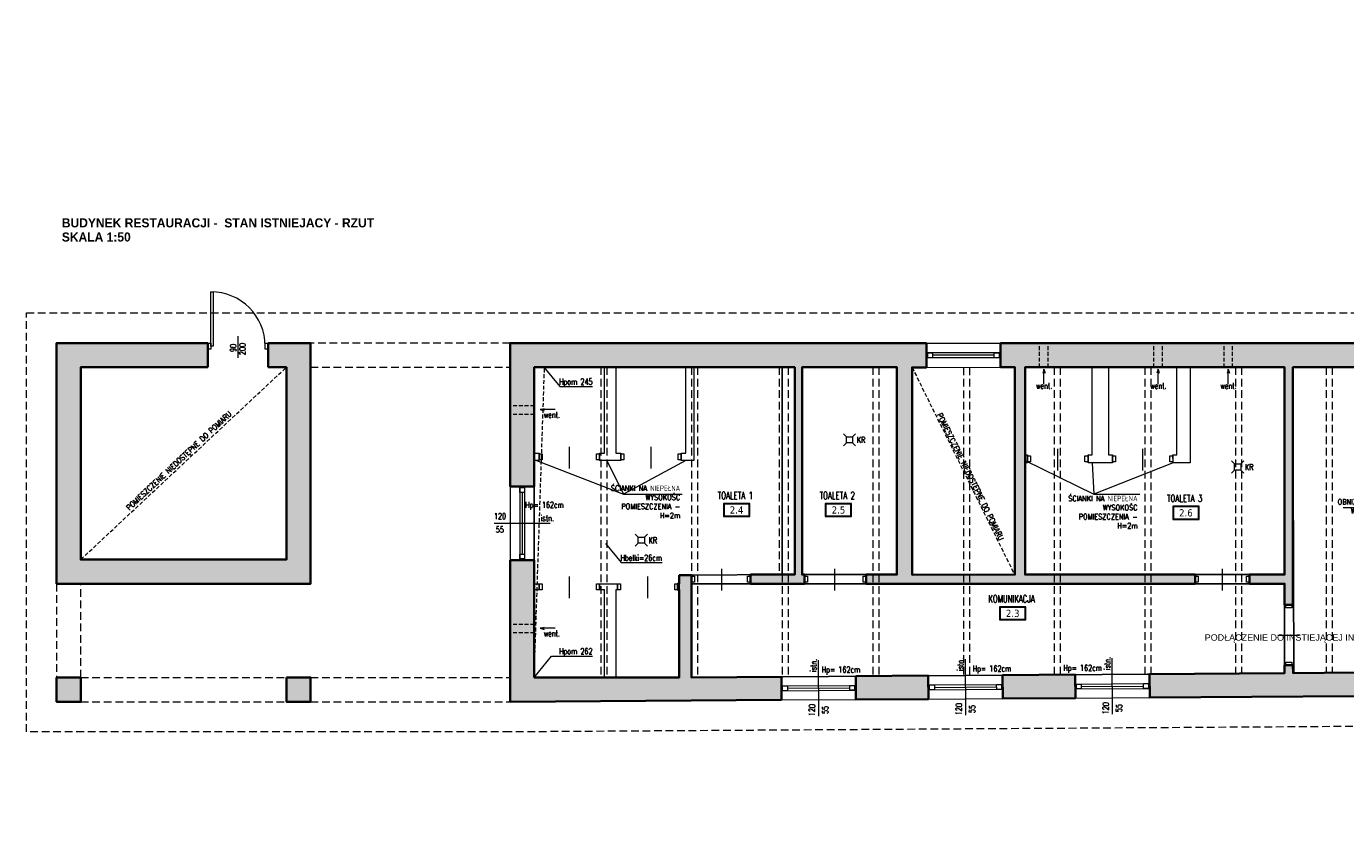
# Model space of a CAD drawing. Header units: millimetres. Extents: x 16698 to 93787, y -21104 to 39413.
# Tile 151 of 256: x 21152 to 23334, y 15656 to 16970. Entities that reach past the tile are written whole.
import ezdxf
from ezdxf.enums import TextEntityAlignment as Align

# ---------------------------------------------------------------- set-up
doc = ezdxf.new("R2010")
doc.units = ezdxf.units.MM
doc.linetypes.add('HIDDEN', pattern=[9.525, 6.35, -3.175])
for name, color, linetype, lineweight in [('!MODUS_ARMATURA', 6, 'Continuous', 9), ('!MODUS_HATCH_ŚCIANA', 254, 'Continuous', 9), ('__MODUS_ŚCIANY', 2, 'Continuous', 35), ('Cienka', 3, 'Continuous', 9), ('Drzwi', 1, 'Continuous', 15), ('Okna', 3, 'Continuous', 13), ('Opis', 8, 'Continuous', 13), ('Opis_pom', 9, 'Continuous', 18), ('Wentylacja', 5, 'Continuous', 13), ('Widok', 1, 'Continuous', 15), ('WODA CIEPŁA', 1, 'Continuous', 35)]:
    doc.layers.add(name, color=color, linetype=linetype, lineweight=lineweight)
doc.styles.add('ARCHETYP', font='romans.shx', dxfattribs={"height": 15})
doc.styles.add('ARIAL', font='tahoma.ttf')
doc.styles.get("Standard").update_dxf_attribs({"font": 'arial.ttf'})
doc.styles.add('STYLE10', font='arialbd.ttf')
doc.styles.add('TXT', font='simplex.shx', dxfattribs={"width": 0.8})

# ---------------------------------------------------------------- blocks, each defined once
blk = doc.blocks.new('A$C50044AAD')
for points in [[(-5, 0), (-10, 5)], [(5, 0), (10, 5)], [(-5, -10), (-10, -15)], [(5, -10), (10, -15)]]:
    blk.add_lwpolyline(points)
blk.add_lwpolyline([(-5, 0), (5, 0), (5, -10), (-5, -10)], close=True)

msp = doc.modelspace()

# ---------------------------------------------------------------- hatches: boundary and pattern name
at = {"layer": '!MODUS_HATCH_ŚCIANA', "ltscale": 2}
h = msp.add_hatch(color=8, dxfattribs=at)
h.dxf.hatch_style = 1
h.paths.add_polyline_path([(22641.18963, 16446.36372), (21952.18233, 16446.36372), (21952.18233, 16209.24619), (21992.18233, 16209.24619), (21992.18233, 16264.36372), (21992.18233, 16406.36372), (22127.18233, 16406.36372), (22256.18233, 16406.36372), (22423.18233, 16406.36372), (22423.18233, 16063.36372), (22350.18233, 16063.36372), (22350.18233, 16048.36372), (22439.18233, 16048.36372), (22439.18233, 16063.36372), (22435.18233, 16063.36372), (22435.18233, 16406.36372), (22592.18233, 16406.36372), (22592.18233, 16063.36372), (22541.18233, 16063.36372), (22541.18233, 16048.36372), (23085.18233, 16048.36372), (23085.18233, 16063.36372), (22804.18233, 16063.36372), (22804.18233, 16248.36372), (22804.18233, 16406.36372), (22915.18233, 16406.36372), (22942.18233, 16406.36372), (23055.18233, 16406.36372), (23077.18233, 16406.36372), (23233.18233, 16406.36372), (23233.18233, 16063.36372), (23175.18233, 16063.36372), (23175.18233, 16048.36372), (23233.18233, 16048.36372), (23233.18233, 16013.36372), (23247.18233, 16013.36372), (23247.18233, 16406.36372), (23477.18233, 16406.36372), (23477.18233, 16426.36372), (23517.18233, 16426.36372), (23517.18233, 16406.36372), (23537.18233, 16406.36372), (23537.18233, 16063.36372), (23577.18233, 16063.36372), (23577.18233, 16894.36372), (23615.18233, 16894.36372), (23615.18233, 16928.36372), (23577.18233, 16928.36372), (23577.18233, 16970.36372), (23537.18233, 16970.36372), (23537.18233, 16446.36372), (22763.26263, 16446.36372), (22763.26263, 16406.32011), (22787.18233, 16406.36372), (22787.18233, 16063.36372), (22617.18543, 16063.05378), (22617.18543, 16406.05378), (22641.26304, 16406.09768)])
h = msp.add_hatch(color=8, dxfattribs=at)
h.dxf.hatch_style = 1
h.paths.add_polyline_path([(21452.18233, 16446.36372), (21202.18233, 16446.36372), (21202.18233, 16048.36372), (21622.18233, 16048.36372), (21622.18233, 16446.36372), (21552.18233, 16446.36372), (21552.18233, 16406.36372), (21582.18233, 16406.36372), (21582.18233, 16088.36372), (21242.18233, 16088.36372), (21242.18233, 16406.36372), (21452.18233, 16406.36372)])
h = msp.add_hatch(color=8, dxfattribs=at)
h.dxf.hatch_style = 1
h.paths.add_polyline_path([(22400.96165, 15894.44071), (22252.18233, 15893.36372), (22252.18233, 16062.36372), (22232.18233, 16062.36372), (22232.18233, 16048.36372), (22229.68233, 16048.36372), (22229.68233, 16038.36372), (22232.18233, 16038.36372), (22232.18233, 15893.36372), (22127.18233, 15893.36372), (21992.18233, 15893.36372), (21992.18233, 16038.2357), (21992.18233, 16087.24619), (21952.18233, 16087.24619), (21952.18233, 15853.12865), (22401.20478, 15855.9661)])
h = msp.add_hatch(color=8, dxfattribs=at)
h.dxf.hatch_style = 1
h.paths.add_polyline_path([(23577.18233, 15913.36372), (23452.14361, 15913.36372), (23452.14361, 15902.66545), (23247.27497, 15900.56708), (23247.18233, 15913.36372), (23233.18233, 15913.36372), (23233.18233, 15900.36372), (23009.96165, 15898.84919), (23010.24422, 15859.81472), (23517.18233, 15863.14452), (23517.18233, 15656.36372), (23577.18233, 15656.36372)])
h = msp.add_hatch(color=8, dxfattribs=at)
h.dxf.hatch_style = 1
h.paths.add_polyline_path([(21242.18233, 15893.36372), (21202.18233, 15893.36372), (21202.18233, 15853.12865), (21242.18233, 15853.12865)])
h = msp.add_hatch(color=8, dxfattribs=at)
h.dxf.hatch_style = 1
h.paths.add_polyline_path([(21622.18233, 15893.36372), (21582.18233, 15893.36372), (21582.18233, 15853.12865), (21622.18233, 15853.12865)])
h = msp.add_hatch(color=8, dxfattribs=at)
h.dxf.hatch_style = 1
h.paths.add_polyline_path([(22643.96165, 15896.19976), (22523.96165, 15895.3311), (22524.20549, 15856.74336), (22644.20619, 15857.50166)])
h = msp.add_hatch(color=8, dxfattribs=at)
h.dxf.hatch_style = 1
h.paths.add_polyline_path([(22886.96165, 15897.95881), (22766.97438, 15897.09024), (22767.21802, 15858.27899), (22887.2076, 15859.03723)])

# ---------------------------------------------------------------- linework, layer by layer
at = {"layer": '__MODUS_ŚCIANY', "color": 8}
for points in [[(21552.18233, 16446.36372), (21622.18233, 16446.36372), (21622.18233, 16048.36372), (21202.18233, 16048.36372), (21202.18233, 16446.36372), (21452.18233, 16446.36372)], [(21452.18233, 16446.36372), (21452.18233, 16406.36372)], [(21552.18233, 16446.36372), (21552.18233, 16406.36372)], [(21952.18233, 16209.24619), (21952.18233, 16446.36372), (22641.18963, 16446.36372)], [(22641.26304, 16406.09768), (22641.18963, 16446.36372)], [(22763.18963, 16446.36372), (23537.18233, 16446.36372)], [(22763.26263, 16406.32011), (22763.26263, 16446.36372)], [(21552.18233, 16406.36372), (21582.18233, 16406.36372), (21582.18233, 16088.36372), (21242.18233, 16088.36372), (21242.18233, 16406.36372), (21452.18233, 16406.36372)], [(22127.18233, 16406.36372), (21992.18233, 16406.36372), (21992.18233, 16264.36372)], [(22256.18233, 16406.36372), (22127.18233, 16406.36372)], [(22350.18233, 16048.36372), (22350.18233, 16063.36372), (22423.18233, 16063.36372), (22423.18233, 16406.36372), (22256.18233, 16406.36372)], [(22541.18233, 16048.36372), (22541.18233, 16063.36372), (22592.18233, 16063.36372), (22592.18233, 16406.36372), (22435.18233, 16406.36372), (22435.18233, 16063.36372), (22439.18233, 16063.36372), (22439.18233, 16048.36372), (22350.18233, 16048.36372)], [(22763.26263, 16406.32011), (22787.18233, 16406.36372), (22787.18233, 16063.36372), (22617.18543, 16063.05378), (22617.18543, 16406.05378), (22641.26304, 16406.09768)], [(22942.18233, 16406.36372), (22804.18233, 16406.36372), (22804.18233, 16248.36372)], [(23077.18233, 16406.36372), (22942.18233, 16406.36372)], [(23537.18233, 16406.36372), (23247.18233, 16406.36372), (23247.18233, 16013.36372), (23233.18233, 16013.36372), (23233.18233, 16048.36372), (23175.18233, 16048.36372), (23175.18233, 16063.36372), (23233.18233, 16063.36372), (23233.18233, 16406.36372), (23077.18233, 16406.36372)], [(21992.18233, 16264.36372), (21992.18233, 16209.24619)], [(22804.18233, 16248.36372), (22804.18233, 16063.36372), (23085.18233, 16063.36372), (23085.18233, 16048.36372), (22541.18233, 16048.36372)], [(21992.18233, 16209.24619), (21952.18233, 16209.24619)], [(21992.18233, 16209.24619), (21952.18233, 16209.24619)], [(22401.20478, 15855.9661), (21952.18233, 15853.12865), (21952.18233, 16087.24619)], [(21992.18233, 16087.24619), (21952.18233, 16087.24619)], [(21992.18233, 16087.24619), (21992.18233, 16038.36372)], [(22127.18233, 15893.36372), (22232.18233, 15893.36372), (22232.18233, 16038.36372), (22229.68233, 16038.36372), (22229.68233, 16048.36372), (22232.18233, 16048.36372), (22232.18233, 16062.36372), (22252.18233, 16062.36372), (22252.18233, 15893.36372), (22402.18233, 15894.44955)], [(21992.18233, 16038.2357), (21992.18233, 15893.36372)], [(23577.18233, 15671.36372), (23577.18233, 15913.36372), (23452.14361, 15913.36372), (23452.14361, 15902.66545), (23247.27497, 15900.56708), (23247.18233, 15913.36372), (23233.18233, 15913.36372), (23233.18233, 15900.36372), (23009.96165, 15898.84919), (23010.24422, 15859.81472)], [(21992.18233, 15893.36372), (22127.18233, 15893.36372)], [(22400.96165, 15894.44071), (22401.20478, 15855.9661)], [(22523.96165, 15895.3311), (22643.96165, 15896.19976)], [(22523.96165, 15895.3311), (22524.20549, 15856.74336)], [(22643.96165, 15896.19976), (22644.20619, 15857.50166)], [(22766.96165, 15897.09015), (22886.96165, 15897.95881)], [(22766.97438, 15897.09024), (22767.21802, 15858.27899)], [(22886.96165, 15897.95881), (22887.2076, 15859.03723)], [(22644.20619, 15857.50166), (22524.20549, 15856.74336)], [(22887.2076, 15859.03723), (22767.21802, 15858.27899)], [(23010.24422, 15859.81472), (23517.18233, 15863.14452), (23517.18233, 15656.36372), (23577.18233, 15656.36372)]]:
    msp.add_lwpolyline(points, dxfattribs=at)
for points in [[(21202.18233, 15893.36372), (21242.18233, 15893.36372), (21242.18233, 15853.12865), (21202.18233, 15853.12865)], [(21582.18233, 15893.36372), (21622.18233, 15893.36372), (21622.18233, 15853.12865), (21582.18233, 15853.12865)]]:
    msp.add_lwpolyline(points, close=True, dxfattribs=at)
at = {"layer": 'Cienka', "color": 8, "linetype": 'HIDDEN', "ltscale": 2}
for points in [[(22102.18233, 16406.36372), (22102.18233, 15893.36372)], [(22112.18233, 16406.36372), (22112.18233, 15893.36372)], [(22252.18233, 16406.36372), (22252.18233, 15893.36372)], [(22262.18233, 16406.36372), (22262.18233, 15893.43611)], [(22402.18233, 16406.36372), (22402.18233, 15894.44955)], [(22412.18233, 16406.36372), (22412.18233, 15894.52194)], [(22552.18233, 16406.36372), (22552.18233, 15895.53538)], [(22562.18233, 16406.36372), (22562.18233, 15895.60777)], [(22702.18233, 16406.22698), (22702.18233, 15896.62122)], [(22712.18233, 16406.22698), (22712.18233, 15896.6936)], [(22852.18233, 16406.36372), (22852.18233, 15897.70705)], [(22862.18233, 16406.36372), (22862.18233, 15897.77944)], [(23002.18233, 16406.36372), (23002.18233, 15898.79288)], [(23012.18233, 16406.36372), (23012.18233, 15898.86426)], [(23152.18233, 16406.36372), (23152.18233, 15901.12947)], [(23162.18233, 16406.36372), (23162.18233, 15901.23189)], [(23302.18233, 16406.36372), (23302.18233, 15901.12947)], [(23312.18233, 16406.36372), (23312.18233, 15901.23189)]]:
    msp.add_lwpolyline(points, dxfattribs=at)
at = {"layer": 'DEFPOINTS', "color": 8}
for points in [[(21992.18233, 16406.36372), (22423.18233, 16406.36372), (22423.18233, 16063.36372), (22232.18233, 16062.36372), (22232.18233, 15893.36372), (21992.18233, 15893.36372), (21992.18233, 16406.36372)], [(22402.18233, 16406.36372), (22402.18233, 16062.36372)]]:
    msp.add_lwpolyline(points, dxfattribs=at)
for points in [[(22435.18233, 16406.36372), (22592.18233, 16406.36372), (22592.18233, 16063.36372), (22435.18233, 16063.36372)], [(22804.18233, 16406.36372), (23233.18233, 16406.36372), (23233.18233, 16063.36372), (22804.18233, 16063.36372)], [(23247.18233, 16406.36372), (23537.18233, 16406.36372), (23537.18233, 15913.36372), (23452.14361, 15913.36372), (23452.14361, 15902.66545), (23248.84962, 15900.58321)], [(22252.18233, 15893.36372), (23233.18233, 15900.36372), (23233.18233, 16048.36372), (22252.18233, 16048.36372)]]:
    msp.add_lwpolyline(points, close=True, dxfattribs=at)
at = {"layer": 'Drzwi', "color": 8}
for points in [[(21461.18233, 16531.36372), (21461.18233, 16441.36372), (21457.18233, 16441.36372), (21457.18233, 16531.36372)], [(21457.18233, 16446.36372), (21457.18233, 16436.36372), (21452.18233, 16436.36372), (21452.18233, 16446.36372)], [(21552.18233, 16446.36372), (21552.18233, 16436.36372), (21547.18233, 16436.36372), (21547.18233, 16446.36372)], [(22005.18233, 16263.36372), (22005.18233, 16253.36372), (22000.18233, 16253.36372), (22000.18233, 16263.36372)], [(22100.18233, 16263.36372), (22100.18233, 16253.36372), (22095.18233, 16253.36372), (22095.18233, 16263.36372)], [(22140.18233, 16263.36372), (22140.18233, 16253.36372), (22135.18233, 16253.36372), (22135.18233, 16263.36372)], [(22235.18233, 16263.36372), (22235.18233, 16253.36372), (22230.18233, 16253.36372), (22230.18233, 16263.36372)], [(22813.18233, 16259.86372), (22813.18233, 16249.86372), (22808.18233, 16249.86372), (22808.18233, 16259.86372)], [(22908.18233, 16259.86372), (22908.18233, 16249.86372), (22903.18233, 16249.86372), (22903.18233, 16259.86372)], [(22953.68233, 16259.86372), (22953.68233, 16249.86372), (22948.68233, 16249.86372), (22948.68233, 16259.86372)], [(23048.68233, 16259.86372), (23048.68233, 16249.86372), (23043.68233, 16249.86372), (23043.68233, 16259.86372)], [(22257.18233, 16060.86372), (22257.18233, 16050.86372), (22252.18233, 16050.86372), (22252.18233, 16060.86372)], [(22350.18233, 16060.86372), (22350.18233, 16050.86372), (22345.18233, 16050.86372), (22345.18233, 16060.86372)], [(22444.18233, 16060.86372), (22444.18233, 16050.86372), (22439.18233, 16050.86372), (22439.18233, 16060.86372)], [(22541.18233, 16060.86372), (22541.18233, 16050.86372), (22536.18233, 16050.86372), (22536.18233, 16060.86372)], [(23090.18233, 16060.86372), (23090.18233, 16050.86372), (23085.18233, 16050.86372), (23085.18233, 16060.86372)], [(23175.18233, 16060.86372), (23175.18233, 16050.86372), (23170.18233, 16050.86372), (23170.18233, 16060.86372)], [(22005.18233, 16048.36372), (22005.18233, 16038.36372), (22000.18233, 16038.36372), (22000.18233, 16048.36372)], [(22100.18233, 16048.36372), (22100.18233, 16038.36372), (22095.18233, 16038.36372), (22095.18233, 16048.36372)], [(22134.68233, 16048.36372), (22134.68233, 16038.36372), (22129.68233, 16038.36372), (22129.68233, 16048.36372)], [(22229.68233, 16048.36372), (22229.68233, 16038.36372), (22224.68233, 16038.36372), (22224.68233, 16048.36372)], [(23245.18233, 16008.36372), (23235.18233, 16008.36372), (23235.18233, 16013.36372), (23245.18233, 16013.36372)], [(23245.18233, 15913.36372), (23235.18233, 15913.36372), (23235.18233, 15918.36372), (23245.18233, 15918.36372)]]:
    msp.add_lwpolyline(points, close=True, dxfattribs=at)
for points in [[(21501.81072, 16457.89915), (21501.81072, 16422.07581)], [(22049.81072, 16274.89915), (22049.81072, 16239.07581)], [(22184.81072, 16274.89915), (22184.81072, 16239.07581)], [(22857.81072, 16271.39915), (22857.81072, 16235.57581)], [(22998.31072, 16271.39915), (22998.31072, 16235.57581)], [(22049.81072, 16060.22692), (22049.81072, 16024.40358)], [(22179.31072, 16060.22692), (22179.31072, 16024.40358)], [(22301.81072, 16072.72692), (22301.81072, 16036.90358)], [(22488.81072, 16072.72692), (22488.81072, 16036.90358)], [(23129.81072, 16072.72692), (23129.81072, 16036.90358)], [(23222.27066, 15963.36372), (23258.094, 15963.36372)]]:
    msp.add_lwpolyline(points, dxfattribs=at)
msp.add_arc((21457.18233, 16441.36372), 90, 0, 90, dxfattribs=at)
at = {"layer": 'Okna', "color": 8, "ltscale": 2}
for points in [[(22763.21904, 16430.2307), (22641.21904, 16430.2307)], [(22763.21904, 16422.2307), (22641.21904, 16422.2307)], [(22753.21904, 16426.2307), (22651.21904, 16426.2307)], [(21968.18233, 16209.24619), (21968.18233, 16087.24619)], [(21972.18233, 16199.24619), (21972.18233, 16097.24619)], [(21976.18233, 16209.24619), (21976.18233, 16087.24619)], [(22401.0561, 15879.20331), (22524.05646, 15880.03714)], [(22401.11033, 15871.2035), (22524.11069, 15872.03732)], [(22411.08299, 15875.2712), (22514.0838, 15875.96944)], [(22644.05751, 15880.73888), (22767.05787, 15881.5727)], [(22644.11174, 15872.73906), (22767.1121, 15873.57288)], [(22654.0844, 15876.80676), (22757.08521, 15877.505)], [(22887.05892, 15882.27444), (23010.05928, 15883.10827)], [(22887.11316, 15874.27463), (23010.11351, 15875.10845)], [(22897.08581, 15878.34232), (23000.08663, 15879.04057)]]:
    msp.add_lwpolyline(points, dxfattribs=at)
for points in [[(22651.21904, 16430.2307), (22651.21904, 16422.2307), (22643.21904, 16422.2307), (22643.21904, 16430.2307)], [(22761.21904, 16430.2307), (22761.21904, 16422.2307), (22753.21904, 16422.2307), (22753.21904, 16430.2307)], [(21968.18233, 16207.24619), (21976.18233, 16207.24619), (21976.18233, 16199.24619), (21968.18233, 16199.24619)], [(21968.18233, 16097.24619), (21976.18233, 16097.24619), (21976.18233, 16089.24619), (21968.18233, 16089.24619)], [(22403.05605, 15879.21687), (22411.05587, 15879.2711), (22411.1101, 15871.27129), (22403.11028, 15871.21706)], [(22514.05669, 15879.96935), (22522.0565, 15880.02358), (22522.11073, 15872.02376), (22514.11092, 15871.96953)], [(22646.05747, 15880.75244), (22654.05728, 15880.80667), (22654.11151, 15872.80685), (22646.1117, 15872.75262)], [(22757.0581, 15881.50491), (22765.05792, 15881.55914), (22765.11215, 15873.55933), (22757.11233, 15873.5051)], [(22889.05888, 15882.288), (22897.05869, 15882.34223), (22897.11293, 15874.34242), (22889.11311, 15874.28819)], [(23000.05951, 15883.04048), (23008.05933, 15883.09471), (23008.11356, 15875.09489), (23000.11374, 15875.04066)]]:
    msp.add_lwpolyline(points, close=True, dxfattribs=at)
at = {"layer": 'Okna', "color": 8}
for points in [[(21925.87364, 16148.24619), (22018.49102, 16148.24619)], [(22462.87602, 15829.31255), (22462.29077, 15921.92808)], [(22705.87743, 15830.84812), (22705.29218, 15923.46365)], [(22948.87884, 15832.38368), (22948.29359, 15924.99921)]]:
    msp.add_lwpolyline(points, dxfattribs=at)
at = {"layer": 'Opis', "color": 8, "linetype": 'HIDDEN'}
msp.add_line((22617.18543, 16406.36372), (22786.7332, 16063.36372), dxfattribs=at)
for points in [[(21242.18233, 16088.36372), (21582.18233, 16406.36372)], [(21992.18233, 15893.36372), (22009.18233, 16405.28921)]]:
    msp.add_lwpolyline(points, dxfattribs=at)
at = {"layer": 'Opis', "color": 8}
for points in [[(22008.3062, 16406.36372), (22034.2674, 16374.52418), (22088.71878, 16374.52418)], [(22109.82303, 16115.05162), (22135.78423, 16083.21208), (22204.05202, 16083.21208)], [(21992.18233, 15893.36372), (22020.86357, 15928.53919), (22088.71878, 15928.53919)]]:
    msp.add_lwpolyline(points, dxfattribs=at)
at = {"layer": 'Opis', "color": 8, "ltscale": 0.7}
for points in [[(21996.18233, 16252.36372), (22139.90872, 16196.69362)], [(22112.18233, 16252.36372), (22139.90872, 16196.69362)], [(22243.18233, 16252.36372), (22139.90872, 16196.69362)], [(22804.18233, 16252.36372), (22917.54951, 16196.69362)], [(22915.18233, 16248.36372), (22917.54951, 16196.69362)], [(23048.85917, 16248.36372), (22917.54951, 16196.69362)], [(22139.90872, 16196.69362), (22237.15231, 16196.69362)], [(22917.54951, 16196.69362), (22993.65176, 16196.69362)], [(23330.03889, 16174.46212), (23429.05999, 16174.46212), (23437.18233, 16160.75537)]]:
    msp.add_lwpolyline(points, dxfattribs=at)
at = {"layer": 'Opis_pom', "color": 8, "ltscale": 0.7}
for points in [[(22305.13169, 16159.38658), (22348.65169, 16159.38658), (22348.65169, 16181.14658), (22305.13169, 16181.14658)], [(22306.21969, 16160.47458), (22347.56369, 16160.47458), (22347.56369, 16180.05858), (22306.21969, 16180.05858)], [(22473.68599, 16159.38658), (22517.20599, 16159.38658), (22517.20599, 16181.14658), (22473.68599, 16181.14658)], [(22474.77399, 16160.47458), (22516.11799, 16160.47458), (22516.11799, 16180.05858), (22474.77399, 16180.05858)], [(23048.28854, 16154.64653), (23091.80854, 16154.64653), (23091.80854, 16176.40653), (23048.28854, 16176.40653)], [(23049.37654, 16155.73453), (23090.72054, 16155.73453), (23090.72054, 16175.31853), (23049.37654, 16175.31853)], [(22761.84784, 15988.40049), (22805.36784, 15988.40049), (22805.36784, 16010.16049), (22761.84784, 16010.16049)], [(22762.93584, 15989.48849), (22804.27984, 15989.48849), (22804.27984, 16009.07249), (22762.93584, 16009.07249)]]:
    msp.add_lwpolyline(points, close=True, dxfattribs=at)
at = {"layer": 'Wentylacja', "color": 8, "linetype": 'HIDDEN'}
for points in [[(22828.18233, 16406.36372), (22828.18233, 16446.36372)], [(22842.18233, 16406.36372), (22842.18233, 16446.36372)], [(23017.18233, 16406.36372), (23017.18233, 16446.36372)], [(23031.18233, 16406.36372), (23031.18233, 16446.36372)], [(23133.18233, 16406.36372), (23133.18233, 16446.36372)], [(23147.18233, 16406.36372), (23147.18233, 16446.36372)], [(21992.18233, 16342.36372), (21952.18233, 16342.36372)], [(21992.18233, 16328.36372), (21952.18233, 16328.36372)], [(21992.18233, 15980.77979), (21952.18233, 15980.77979)], [(21992.18233, 15966.77979), (21952.18233, 15966.77979)]]:
    msp.add_lwpolyline(points, dxfattribs=at)
at = {"layer": 'Wentylacja', "color": 8}
for points in [[(22835.14636, 16403.22477), (22833.20588, 16396.38868)], [(22835.14636, 16378.22477), (22835.14636, 16403.22477)], [(22835.14636, 16403.22477), (22837.08684, 16396.38868)], [(23024.14636, 16403.22477), (23022.20588, 16396.38868)], [(23024.14636, 16378.22477), (23024.14636, 16403.22477)], [(23024.14636, 16403.22477), (23026.08684, 16396.38868)], [(23140.14636, 16403.22477), (23138.20588, 16396.38868)], [(23140.14636, 16378.22477), (23140.14636, 16403.22477)], [(23140.14636, 16403.22477), (23142.08684, 16396.38868)], [(22001.80706, 16336.30319), (22008.64315, 16338.24367)], [(22026.80706, 16336.30319), (22001.80706, 16336.30319)], [(22001.80706, 16336.30319), (22008.64315, 16334.36271)], [(22001.80706, 15974.71926), (22008.64315, 15976.65974)], [(22026.80706, 15974.71926), (22001.80706, 15974.71926)], [(22001.80706, 15974.71926), (22008.64315, 15972.77878)]]:
    msp.add_lwpolyline(points, dxfattribs=at)
at = {"layer": 'Widok', "color": 8, "linetype": 'HIDDEN', "ltscale": 2}
for points in [[(23517.50232, 15813.14555), (21952.34233, 15803.12865), (21152.18233, 15803.12865), (21152.18233, 16496.36372), (23537.18233, 16496.36372)], [(21952.18233, 16446.36372), (21622.18233, 16446.36372)], [(21622.1814, 16406.54431), (21952.18233, 16406.36372)], [(22397.18233, 16406.36372), (22397.18233, 16062.36372)], [(21202.18233, 16048.36372), (21202.18233, 15893.36372)], [(21242.18233, 15893.36372), (21242.18233, 16048.36372)], [(21242.18233, 15893.36372), (21582.18233, 15893.36372)], [(21622.18233, 15893.36372), (21952.18233, 15893.36372)], [(21242.18233, 15853.12865), (21582.18233, 15853.12865)], [(21622.18233, 15853.12865), (21952.18233, 15853.12865)]]:
    msp.add_lwpolyline(points, dxfattribs=at)
at = {"layer": 'Widok', "color": 8}
for points in [[(22641.18963, 16446.36372), (22763.18963, 16446.36372)], [(22127.18233, 16406.36372), (22127.18233, 16264.36372), (22135.18233, 16264.36372), (22135.18233, 16252.36372), (22100.18233, 16252.36372), (22100.18233, 16264.36372), (22108.18233, 16264.36372), (22108.18233, 16406.36372)], [(22256.18233, 16406.36372), (22256.18233, 16252.36372), (22235.18233, 16252.36372), (22235.18233, 16264.36372), (22243.18233, 16264.36372), (22243.18233, 16406.36372)], [(22641.26304, 16406.09768), (22763.26263, 16406.32011)], [(22942.18233, 16406.36372), (22942.18233, 16261.36372), (22948.68233, 16261.36372), (22948.68233, 16248.36372), (22908.18233, 16248.36372), (22908.18233, 16261.36372), (22915.18233, 16261.36372), (22915.18233, 16406.36372)], [(23077.18233, 16406.36372), (23077.18233, 16248.36372), (23048.85917, 16248.36372), (23048.68233, 16261.36372), (23055.18233, 16261.36372), (23055.18233, 16406.36372)], [(21992.18233, 16264.36372), (22000.18233, 16264.36372), (22000.18233, 16252.36372), (21992.18233, 16252.36372)], [(22804.18233, 16261.36372), (22808.18233, 16261.36372), (22808.18233, 16248.36372), (22804.18233, 16248.36372)], [(21952.18233, 16209.24619), (21952.18233, 16087.24619)], [(21992.18233, 16209.24619), (21992.18233, 16087.24619)], [(21992.18233, 16048.36372), (22000.18233, 16048.36372), (22000.18233, 16038.36372), (21992.18233, 16038.36372), (21992.18233, 16038.2357)], [(22108.18233, 15893.36372), (22108.18233, 16038.36372), (22100.18233, 16038.36372), (22100.18233, 16048.36372), (22129.68233, 16048.36372), (22129.68233, 16038.36372), (22127.18233, 16038.36372), (22127.18233, 15893.36372)], [(22400.96165, 15894.44071), (22523.96165, 15895.3311)], [(22643.96165, 15896.19976), (22766.97277, 15897.09023)], [(22886.96165, 15897.95881), (23009.96165, 15898.84919)], [(22401.20478, 15855.9661), (22524.20549, 15856.74336)], [(22644.20619, 15857.50166), (22767.21802, 15858.27899)], [(22887.2076, 15859.03723), (23010.24422, 15859.81472)]]:
    msp.add_lwpolyline(points, dxfattribs=at)

# ---------------------------------------------------------------- block references
at = {"layer": '!MODUS_ARMATURA', "color": 8, "rotation": 270}
for p in [(22518.68233, 16286.36372, 0), (23160.68233, 16241.36372, 0), (22174.31072, 16120.22692, 0)]:
    msp.add_blockref('A$C50044AAD', p, dxfattribs=at)

# ---------------------------------------------------------------- texts
at = {"layer": 'Opis', "color": 8, "ltscale": 0.7, "style": 'STYLE10', "width": 0.95}
for s, p in [('BUDYNEK RESTAURACJI -  STAN ISTNIEJACY - RZUT', (21210.82693, 16637.79753)), ('SKALA 1:50', (21210.82693, 16614.3815))]:
    msp.add_text(s, height=15, rotation=359.99998992, dxfattribs=at).set_placement(p)
at = {"layer": 'Opis', "color": 8, "style": 'ARCHETYP', "width": 0.7}
for s, rotation, p in [('90', 89.68184326, (21499.19408, 16431.68058)), ('200', 89.68184326, (21514.41041, 16426.59627)), ('Hpom 245', 0.00000004, (22033.2287, 16377.53842)), ('KR', 0.00000004, (22525.77853, 16281.17662)), ('KR', 0.00000004, (23167.77853, 16236.17662)), ('Hp= 162cm', 0.00000004, (21977.20203, 16173.784)), ('KR', 0.00000004, (22181.40692, 16115.03982)), ('Hbelki=26cm', 0.00000004, (22134.74553, 16086.22633)), ('Hpom 262', 0.00000004, (22033.2287, 15931.55344)), ('istn.', 87.94596777, (22458.70141, 15902.22506)), ('Hp= 162cm', 0.00000004, (22467.60309, 15901.15813)), ('istn.', 87.94596777, (22701.70283, 15903.76062)), ('Hp= 162cm', 0.00000004, (22717.32377, 15902.96583)), ('Hp= 162cm', 0.00000004, (22867.32377, 15904.05167)), ('istn.', 87.94596777, (22944.70424, 15905.29619)), ('120', 87.94596777, (22456.07699, 15829.04988)), ('55', 87.94596777, (22478.18007, 15832.60461)), ('120', 87.94596777, (22699.0784, 15830.58544)), ('55', 87.94596777, (22721.18148, 15834.14017)), ('120', 87.94596777, (22942.07981, 15832.12101)), ('55', 87.94596777, (22964.18289, 15835.67574))]:
    msp.add_text(s, height=10, rotation=rotation, dxfattribs=at).set_placement(p)
for s, p in [('120', (21925.65394, 16155.04674)), ('istn.', (22002.79724, 16151.95997)), ('55', (21928.53359, 16132.94912))]:
    msp.add_text(s, height=10, dxfattribs=at).set_placement(p)
at = {"layer": 'Opis', "color": 8, "ltscale": 0.7, "char_height": 9, "attachment_point": 1, "style": 'TXT'}
for insert, rotation in [((21321.89056, 16180.78807), 43.08504899), ((22669.59128, 16324.99564), 296.30357287)]:
    msp.add_mtext_dynamic_manual_height_columns('\\pxqc;POMIESZCZENIE NIEDOSTĘPNE DO POMIARU', width=217.9817784, gutter_width=12.5, heights=[0], dxfattribs=dict(at, insert=insert, rotation=rotation))
for s, insert in [('\\pxqr;ŚCIANKI NA NIEPEŁNA WYSOKOŚC POMIESZCZENIA - H=2m', (22117.63582, 16210.72065)), ('\\pxqr;ŚCIANKI NA NIEPEŁNA WYSOKOŚC POMIESZCZENIA - H=2m', (22874.13526, 16193.8077)), ('\\pxqc;OBNIŻENIE SUFITU NA WYS. 215 cm', (23321.18054, 16188.25253))]:
    msp.add_mtext_dynamic_manual_height_columns(s, width=116.0017879, gutter_width=12.5, heights=[0], dxfattribs=dict(at, insert=insert))
at = {"layer": 'Opis_pom', "color": 8, "ltscale": 0.7, "style": 'TXT', "width": 0.7}
for s, p in [('TOALETA 1', (22324.86821, 16188.33961)), ('TOALETA 2', (22493.42252, 16188.33961)), ('TOALETA 3', (23068.02507, 16183.59956)), ('KOMUNIKACJA', (22781.58436, 16017.35351))]:
    msp.add_text(s, height=12, dxfattribs=at).set_placement(p, align=Align.CENTER)
at = {"layer": 'Opis_pom', "color": 8, "ltscale": 0.7, "style": 'ARIAL'}
for tag, p in [('2.4', (22326.89169, 16170.26658)), ('2.5', (22495.44599, 16170.26658)), ('2.6', (23070.04854, 16165.52653)), ('2.3', (22783.60784, 15999.28049))]:
    msp.add_attdef(tag, text='', height=11.968, dxfattribs=at).set_placement(p, align=Align.MIDDLE_CENTER)
at = {"layer": 'Wentylacja', "color": 8, "style": 'ARCHETYP', "width": 0.7}
for p in [(22822.05535, 16370.55353), (23011.05535, 16370.55353), (23127.05535, 16370.55353), (22007.84927, 16322.76517), (22007.84927, 15961.18124)]:
    msp.add_text('went.', height=10, rotation=0.00000004, dxfattribs=at).set_placement(p)
at = {"layer": 'WODA CIEPŁA', "insert": (23101.24082, 15964.63606), "char_height": 10.6234442, "attachment_point": 1}
msp.add_mtext_dynamic_manual_height_columns('PODŁĄCZENIE DO INSTIEJĄCEJ INSTALACJI', width=1051.8153944, gutter_width=53.11722, heights=[0], dxfattribs=at)

doc.saveas('drawing.dxf')
